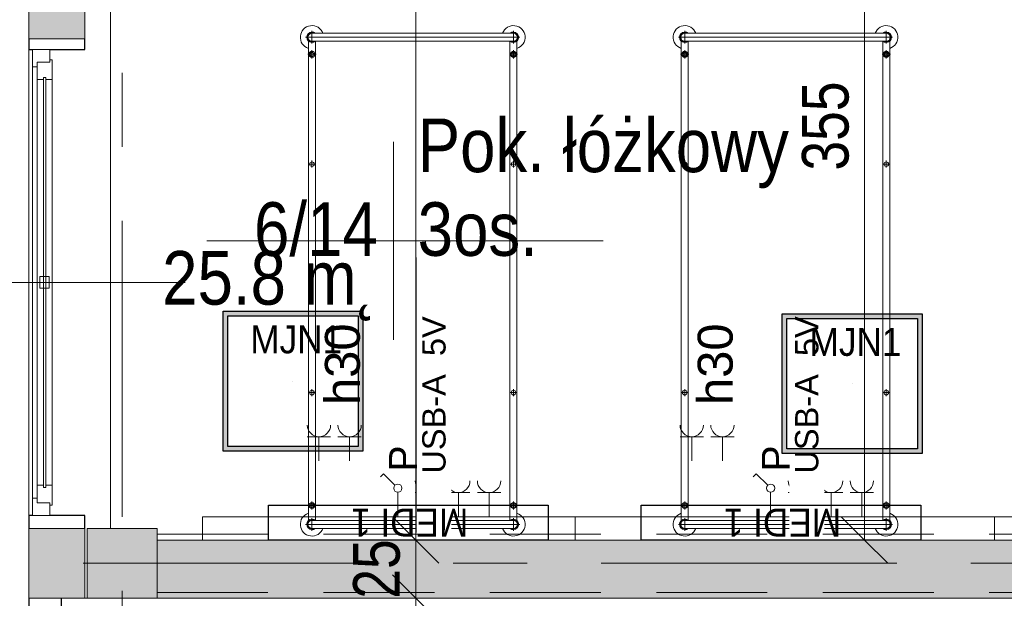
# Model space of a CAD drawing. Header units: centimetres. Extents: x -1631 to 21770, y -8842 to 3590.
# Tile 53 of 142: x -1257 to -834, y 1833 to 2082. Entities that reach past the tile are written whole.
import ezdxf

# ---------------------------------------------------------------- set-up
doc = ezdxf.new("R2010")
doc.units = ezdxf.units.CM
doc.linetypes.add('Oś', pattern=[222.25, 127, -31.75, 31.75, -31.75])
doc.linetypes.add('Ukryte', pattern=[71.438, 47.625, -23.813])
for name, color, linetype, lineweight in [('A-ANNO-DIMS', 211, 'Continuous', 13), ('A-ANNO-DIMS-100', 211, 'Continuous', 13), ('A-ANNO-NOTE', 131, 'Continuous', 9), ('A-AREA-IDEN', 2, 'Continuous', 13), ('A-DETL-HDLN', 90, 'Ukryte', 9), ('A-GLAZ', 151, 'Continuous', 13), ('A-GLAZ-IDEN', 152, 'Continuous', 13), ('A-WALL', 113, 'Continuous', 13), ('A-WALL-PATT', 111, 'Continuous', 13), ('I-FURN', 30, 'Continuous', 9), ('Q-SPCQ', 91, 'Continuous', 9), ('S-COLS', 52, 'Continuous', 13), ('S-GRID', 1, 'Continuous', 13)]:
    doc.layers.add(name, color=color, linetype=linetype, lineweight=lineweight)
doc.layers.add('E_oprawy', color=12, linetype='Continuous')
doc.styles.add('Arial', font='arial.ttf', dxfattribs={"width": 0.9, "height": 18})
doc.styles.add('Arial Narrow_5', font='ARIALN.TTF', dxfattribs={"height": 20})
doc.styles.add('Arial_11', font='arial.ttf', dxfattribs={"width": 0.85, "height": 23})
doc.styles.add('Arial_13', font='arial.ttf', dxfattribs={"height": 0.2})
doc.styles.add('Arial_4', font='arial.ttf', dxfattribs={"height": 10})
doc.styles.add('Arial_5', font='arial.ttf', dxfattribs={"height": 12})
doc.styles.add('Arial_6', font='arial.ttf', dxfattribs={"height": 15})
doc.dimstyles.new('Diagonal_1_100__0__wewnętrzne', dxfattribs={"dimscale": 30.48, "dimtxt": 20.468619, "dimasz": 0.656168, "dimexe": 0.164042, "dimexo": 0.0625, "dimgap": 0.032808, "dimtad": 1, "dimdec": 0, "dimdsep": 46, "dimtxsty": 'Arial Narrow_5', "dimblk1": 'OBLIQUE', "dimblk2": 'OBLIQUE', "dimsah": 1, "dimcen": 0.09, "dimazin": 0, "dimtfac": 1, "dimtdec": 4, "dimtix": 1, "dimtmove": 0, "dimatfit": 3, "dimfxl": 0, "dimtvp": 1, "dimtolj": 1, "dimtzin": 0, "dimarcsym": 0})
doc.dimstyles.new('Diagonal_1_100__0__wewnętrzne_2', dxfattribs={"dimscale": 30.48, "dimtxt": 20.468619, "dimasz": 0.656168, "dimexe": 0.164042, "dimexo": 0.0625, "dimgap": 0.032808, "dimtad": 1, "dimdec": 0, "dimdsep": 46, "dimtxsty": 'Arial Narrow_5', "dimblk1": 'OBLIQUE', "dimblk2": 'OBLIQUE', "dimsah": 1, "dimcen": 0.09, "dimazin": 0, "dimtfac": 1, "dimtdec": 4, "dimtix": 1, "dimtmove": 2, "dimatfit": 3, "dimfxl": 0, "dimtvp": 1, "dimtolj": 1, "dimtzin": 0, "dimarcsym": 0})

# ---------------------------------------------------------------- blocks, each defined once
blk = doc.blocks.new('M_Concrete-Square-Column - 300 x 300mm-1795931-6_piętro IV __13_80 m_ - stan projektowany')
at = {"layer": 'S-COLS', "lineweight": 9}
blk.add_hatch(color=254, dxfattribs=at).paths.add_polyline_path([(15, -15), (15, 15), (-15, 15), (-15, -15)], flags=0)
for p, q in [((15, 15), (-15, 15)), ((-15, 15), (-15, -15)), ((15, -15), (15, 15)), ((-15, -15), (15, -15))]:
    blk.add_line(p, q, dxfattribs=at)
blk = doc.blocks.new('łóżko 195x90 typ FAMED _102039_ - łóżko 195x90 typ FAMED _102039_-1233017-6_piętro IV __13_80 m_ - stan projektowany')
at = {"layer": 'I-FURN'}
for p, q in [((-43.25, 101.53), (-43.25, 106.98)), ((-43.25, 105.95), (43.25, 105.95)), ((43.25, 101.53), (43.25, 106.98)), ((45.97, 104.25), (-45.98, 104.25)), ((-44.75, -103.1), (-44.75, 102.61)), ((-43.25, 102.55), (43.25, 102.55)), ((-41.75, 102.55), (-41.75, -103.1)), ((41.75, 102.61), (41.75, -103.05)), ((44.75, -103.1), (44.75, 102.61)), ((-43.25, 95.18), (-43.25, 98.68)), ((43.25, 95.18), (43.25, 98.68)), ((-45, 96.93), (-41.5, 96.93)), ((45, 96.93), (41.5, 96.93)), ((-43.25, 48.31), (-43.25, 51.31)), ((43.25, 48.31), (43.25, 51.31)), ((-44.75, 49.81), (-41.75, 49.81)), ((44.75, 49.81), (41.75, 49.81)), ((-44.75, -48.19), (-41.75, -48.19)), ((-43.25, -49.69), (-43.25, -46.69)), ((44.75, -48.19), (41.75, -48.19)), ((43.25, -49.69), (43.25, -46.69)), ((-45, -96.6), (-41.5, -96.6)), ((-43.25, -94.85), (-43.25, -98.35)), ((45, -96.6), (41.5, -96.6)), ((43.25, -94.85), (43.25, -98.35)), ((-45.98, -104.75), (45.97, -104.75)), ((-43.25, -102.02), (-43.25, -107.47)), ((-43.25, -103.05), (43.25, -103.05)), ((43.25, -102.02), (43.25, -107.47)), ((-43.25, -106.45), (43.25, -106.45))]:
    blk.add_line(p, q, dxfattribs=at)
for centre, radius in [((-43.25, 96.93), 1.25), ((-43.25, 96.93), 0.8), ((43.25, 96.93), 1.25), ((43.25, 96.93), 0.8), ((-43.25, 49.81), 1), ((43.25, 49.81), 1), ((-43.25, -48.19), 1), ((43.25, -48.19), 1), ((-43.25, -96.6), 1.25), ((-43.25, -96.6), 0.8), ((43.25, -96.6), 1.25), ((43.25, -96.6), 0.8)]:
    blk.add_circle(centre, radius, dxfattribs=at)
for centre, radius, start, end in [((-43.25, 104.25), 5, 19.8769, 252.5424), ((-43.25, 104.25), 2.23, 49.8221, 310.1779), ((-43.25, 104.25), 1.93, 62.0207, 297.9793), ((-43.25, 104.25), 1.7, 90, 270), ((43.25, 104.25), 5, 287.4576, 160.1231), ((43.25, 104.25), 2.23, 229.8221, 130.1779), ((43.25, 104.25), 1.93, 242.0207, 117.9793), ((43.25, 104.25), 1.7, 270, 90), ((-43.25, -104.75), 5, 107.4576, 340.1231), ((43.25, -104.75), 5, 199.8769, 72.5424), ((-43.25, -104.75), 2.23, 47.6113, 310.1779), ((-43.25, -104.75), 1.93, 62.0207, 297.9793), ((-43.25, -104.75), 1.7, 90, 270), ((43.25, -104.75), 2.23, 229.8221, 130.1779), ((43.25, -104.75), 1.93, 242.0207, 117.9793), ((43.25, -104.75), 1.7, 270, 90)]:
    blk.add_arc(centre, radius, start, end, dxfattribs=at)
blk = doc.blocks.new('Panel Gazowo Oswietleniowy 2 - Type 1-2423720-6_piętro IV __13_80 m_ - stan projektowany')
at = {"layer": 'Q-SPCQ'}
for p, q in [((-112.5, 56.83), (-102.5, 56.83)), ((-107.5, 56.83), (-107.5, 46.5)), ((-99.33, 56.83), (-89.33, 56.83)), ((-94.33, 56.83), (-94.33, 46.5)), ((47.5, 56.83), (57.5, 56.83)), ((52.5, 56.83), (52.5, 46.5)), ((60.67, 56.83), (70.67, 56.83)), ((65.67, 56.83), (65.67, 46.5)), ((-79.82, 40.93), (-81.13, 39.62)), ((-74.88, 35.98), (-79.82, 40.93)), ((80.18, 40.93), (78.87, 39.62)), ((85.12, 35.98), (80.18, 40.93)), ((-73.64, 22.5), (-73.64, 33)), ((-66.13, 32.83), (-56.13, 32.83)), ((-61.13, 32.83), (-61.13, 22.5)), ((-52.67, 32.83), (-42.67, 32.83)), ((-47.67, 32.83), (-47.67, 22.5)), ((-39.5, 32.83), (-29.5, 32.83)), ((-34.5, 32.83), (-34.5, 22.5)), ((86.36, 22.5), (86.36, 33)), ((93.87, 32.83), (103.87, 32.83)), ((98.87, 32.83), (98.87, 22.5)), ((107.33, 32.83), (117.33, 32.83)), ((112.33, 32.83), (112.33, 22.5)), ((120.5, 32.83), (130.5, 32.83)), ((125.5, 32.83), (125.5, 22.5)), ((-157.5, 12.5), (-157.5, 22.5)), ((-157.5, 22.5), (182.5, 22.5)), ((182.5, 22.5), (182.5, 12.5))]:
    blk.add_line(p, q, dxfattribs=at)
for centre in [(-73.64, 34.75), (86.36, 34.75)]:
    blk.add_circle(centre, 1.75, dxfattribs=at)
for centre, end in [((-107.5, 61.83), 0), ((-94.33, 61.83), 0), ((52.5, 61.83), 0), ((65.67, 61.83), 0), ((-61.13, 37.83), 360), ((-47.67, 37.83), 360), ((-34.5, 37.83), 360), ((98.87, 37.83), 360), ((112.33, 37.83), 360), ((125.5, 37.83), 360)]:
    blk.add_arc(centre, 5, 180, end, dxfattribs=at)
blk = doc.blocks.new('Okno - automatyczna etykieta - 200x165 _projektowane_-2617392-6_piętro IV __13_80 m_ - stan projektowany')
at = {"layer": 'A-GLAZ'}
for p, q in [((-92.5, 10.5), (-100, 10.5)), ((-100, 10.5), (-100, 3)), ((-100, 10.5), (100, 10.5)), ((-87, 8.5), (-94.5, 8.5)), ((-94.5, 8.5), (-94.5, 3)), ((-94.5, 3), (-94.5, 8.5)), ((-94.5, 8.5), (-92.5, 8.5)), ((-92.5, 8.5), (-92.5, 10.5)), ((92.5, 10.5), (-92.5, 10.5)), ((-87, 5.75), (-87, 8.5)), ((87, 8.5), (-87, 8.5)), ((94.5, 8.5), (87, 8.5)), ((87, 8.5), (87, 5.75)), ((100, 10.5), (92.5, 10.5)), ((92.5, 10.5), (92.5, 8.5)), ((92.5, 8.5), (94.5, 8.5)), ((94.5, 3), (94.5, 8.5)), ((94.5, 8.5), (94.5, 3)), ((100, 3), (100, 10.5)), ((88, 5.75), (-88, 5.75)), ((-88, 5.75), (-88, 4.75)), ((-88, 4.75), (-88, 5.75)), ((-88, 5.75), (-87, 5.75)), ((-88, 4.75), (88, 4.75)), ((-87, 4.75), (-88, 4.75)), ((-87, 2), (-87, 4.75)), ((2.5, 7.25), (-2.5, 7.25)), ((-2.5, 7.25), (-2.5, 3.25)), ((2.5, 3.25), (2.5, 7.25)), ((87, 5.75), (88, 5.75)), ((87, 4.75), (87, 2)), ((88, 4.75), (87, 4.75)), ((88, 4.75), (88, 5.75)), ((88, 5.75), (88, 4.75)), ((-100, 3), (-94.5, 3)), ((-94.5, 3), (-95.5, 3)), ((-95.5, 3), (-95.5, 2)), ((-95.5, 2), (-87, 2)), ((87, 2), (-87, 2)), ((-2.5, 3.25), (2.5, 3.25)), ((87, 2), (95.5, 2)), ((95.5, 3), (94.5, 3)), ((94.5, 3), (100, 3)), ((95.5, 2), (95.5, 3))]:
    blk.add_line(p, q, dxfattribs=at)
blk = doc.blocks.new('DIMBLOCK83-6_piętro IV __13_80 m_ - stan projektowany')
at = {"layer": 'A-ANNO-DIMS-100', "transparency": 16777216}
for p, q in [((-1086.6, 1833.33), (-1096.6, 1843.33)), ((-1091.6, 1833.33), (-1081.6, 1833.33)), ((-1086.6, 1833.33), (-1091.6, 1833.33)), ((-1086.6, 1383.33), (-1086.6, 1833.33)), ((-1086.6, 1833.33), (-1076.6, 1823.33)), ((-1086.6, 1383.33), (-1096.6, 1393.33)), ((-1091.6, 1383.33), (-1081.6, 1383.33)), ((-1086.6, 1383.33), (-1091.6, 1383.33)), ((-1086.6, 1383.33), (-1076.6, 1373.33))]:
    blk.add_line(p, q, dxfattribs=at)
at = {"layer": 'A-ANNO-DIMS-100', "color": 0, "transparency": 16777216, "insert": (-1113.45, 1616.05), "char_height": 20, "width": 45.6158, "attachment_point": 1, "rotation": 90, "line_spacing_factor": 0.974696, "style": 'Arial Narrow_5'}
blk.add_mtext('450', dxfattribs=at)
blk = doc.blocks.new('_Oblique')
at = {"color": 0, "linetype": 'ByBlock', "lineweight": -2}
blk.add_line((-0.5, -0.5), (0.5, 0.5), dxfattribs=at)
blk = doc.blocks.new('DIMBLOCK84-6_piętro IV __13_80 m_ - stan projektowany')
at = {"layer": 'A-ANNO-DIMS-100', "transparency": 16777216}
for p, q in [((-1086.6, 1858.33), (-1096.6, 1868.33)), ((-1091.6, 1858.33), (-1081.6, 1858.33)), ((-1086.6, 1858.33), (-1091.6, 1858.33)), ((-1086.6, 1833.33), (-1086.6, 1858.33)), ((-1086.6, 1858.33), (-1076.6, 1848.33)), ((-1086.6, 1833.33), (-1096.6, 1843.33)), ((-1091.6, 1833.33), (-1081.6, 1833.33)), ((-1086.6, 1833.33), (-1091.6, 1833.33)), ((-1086.6, 1833.33), (-1076.6, 1823.33))]:
    blk.add_line(p, q, dxfattribs=at)
at = {"layer": 'A-ANNO-DIMS-100', "color": 0, "transparency": 16777216, "insert": (-1113.45, 1833.15), "char_height": 20, "width": 30.4105, "attachment_point": 1, "rotation": 90, "line_spacing_factor": 0.974696, "style": 'Arial Narrow_5'}
blk.add_mtext('25', dxfattribs=at)
blk = doc.blocks.new('DIMBLOCK85-6_piętro IV __13_80 m_ - stan projektowany')
at = {"layer": 'A-ANNO-DIMS-100', "transparency": 16777216}
for p, q in [((-1086.6, 2313.33), (-1096.6, 2323.33)), ((-1091.6, 2313.33), (-1081.6, 2313.33)), ((-1086.6, 2313.33), (-1091.6, 2313.33)), ((-1086.6, 1858.33), (-1086.6, 2313.33)), ((-1086.6, 2313.33), (-1076.6, 2303.33)), ((-1086.6, 1858.33), (-1096.6, 1868.33)), ((-1091.6, 1858.33), (-1081.6, 1858.33)), ((-1086.6, 1858.33), (-1091.6, 1858.33)), ((-1086.6, 1858.33), (-1076.6, 1848.33))]:
    blk.add_line(p, q, dxfattribs=at)
at = {"layer": 'A-ANNO-DIMS-100', "color": 0, "transparency": 16777216, "insert": (-1113.45, 2085.63), "char_height": 20, "width": 45.6158, "attachment_point": 1, "rotation": 90, "line_spacing_factor": 0.974696, "style": 'Arial Narrow_5'}
blk.add_mtext('455', dxfattribs=at)
blk = doc.blocks.new('DIMBLOCK169-6_piętro IV __13_80 m_ - stan projektowany')
at = {"layer": 'A-ANNO-DIMS-100', "transparency": 16777216}
for p, q in [((-893.96, 2213.33), (-903.96, 2223.33)), ((-898.96, 2213.33), (-888.96, 2213.33)), ((-893.96, 2213.33), (-898.96, 2213.33)), ((-893.96, 1858.33), (-893.96, 2213.33)), ((-893.96, 2213.33), (-883.96, 2203.33)), ((-893.96, 1858.33), (-903.96, 1868.33)), ((-898.96, 1858.33), (-888.96, 1858.33)), ((-893.96, 1858.33), (-898.96, 1858.33)), ((-893.96, 1858.33), (-883.96, 1848.33))]:
    blk.add_line(p, q, dxfattribs=at)
at = {"layer": 'A-ANNO-DIMS-100', "color": 0, "transparency": 16777216, "insert": (-920.81, 2016.82), "char_height": 20, "width": 45.6158, "attachment_point": 1, "rotation": 90, "line_spacing_factor": 0.974696, "style": 'Arial Narrow_5'}
blk.add_mtext('355', dxfattribs=at)
blk = doc.blocks.new('METKA_POMIESZCZENIA2 - Rozbudowana - bez ramki-2396678-6_piętro IV __13_80 m_ - stan projektowany')
at = {"layer": 'A-AREA-IDEN'}
for p, q in [((0, 0.425), (0, 0)), ((0.0976, 0), (-0.8, 0)), ((-0.8, 0), (0.9, 0)), ((0, 0), (0, -0.425))]:
    blk.add_line(p, q, dxfattribs=at)
blk = doc.blocks.new('Okno_LD_typ 100 - metka _ wys_parapetu-2491833-6_piętro IV __13_80 m_ - stan projektowany')
at = {"layer": 'A-GLAZ-IDEN'}
blk.add_line((0, 1.8925), (0, -0.3919), dxfattribs=at)
blk.add_circle((0, -0.0919), 0.3, dxfattribs=at)
at = {"layer": 'A-GLAZ-IDEN', "insert": (0.4711, 0.6634), "char_height": 0.2, "width": 0.48783, "attachment_point": 3, "rotation": 90, "line_spacing_factor": 0.936439, "style": 'Arial_13', "bg_fill": 3, "box_fill_scale": 1.25, "bg_fill_color": 256, "bg_fill_true_color": 13158600, "bg_fill_transparency": 0}
blk.add_mtext('\\pxqr,t6.35,12.7,19.05,25.4,31.75,38.1,44.45,50.8,57.15,63.5,69.85,76.2,82.55,88.9,95.25,101.6,107.95,114.3,120.65,127,133.35,139.7,146.05,152.4,158.75,165.1,171.45,177.8,184.15,190.5,196.85,203.2;{hp= }', dxfattribs=at)
blk = doc.blocks.new('MEDI_1')
at = {"layer": 'E_oprawy'}
blk.add_lwpolyline([(0, 0), (0, 15), (120, 15), (120, 0)], close=True, dxfattribs=at)
at = {"layer": 'E_oprawy', "color": 4, "style": 'Arial', "width": 0.9}
blk.add_text('MEDI 1', height=12, rotation=180, dxfattribs=at).set_placement((85.78, 13.45))
blk = doc.blocks.new('MJN1')
at = {"layer": 'E_oprawy', "linetype": 'ByBlock'}
h = blk.add_hatch(color=256, dxfattribs=at)
h.paths.add_polyline_path([(-30, -30), (-30, 30), (30, 30), (30, -30)])
h.paths.add_polyline_path([(-28, -28), (-28, 28), (28, 28), (28, -28)], flags=16)
for points in [[(-30, -30), (-30, 30), (30, 30), (30, -30)], [(-28, -28), (-28, 28), (28, 28), (28, -28)]]:
    blk.add_lwpolyline(points, close=True, dxfattribs=at)
blk.add_circle((0, 0), 0.0000001, dxfattribs=at)
at = {"layer": 'E_oprawy', "color": 4, "style": 'Arial', "width": 0.9}
blk.add_text('MJN1', height=12, dxfattribs=at).set_placement((-18.29, 11.9))

msp = doc.modelspace()

# ---------------------------------------------------------------- hatches: boundary and pattern name
at = {"layer": 'A-WALL-PATT'}
h = msp.add_hatch(color=9, dxfattribs=at)
h.paths.add_polyline_path([(-1238.62, 1833.33), (-1228.62, 1833.33), (-1228.62, 1863.33), (-1252.62, 1863.33), (-1252.62, 1833.33)], flags=0)
h.paths.add_polyline_path([(-1252.62, 2073.33), (-1228.62, 2073.33), (-1228.62, 2103.33), (-1252.62, 2103.33), (-1252.62, 2080.47)], flags=0)
h.paths.add_polyline_path([(-1252.62, 2313.33), (-1228.62, 2313.33), (-1228.62, 2343.33), (-1252.62, 2343.33)], flags=0)
h.paths.add_polyline_path([(-1252.62, 2553.33), (-1228.62, 2553.33), (-1228.62, 2583.33), (-1252.62, 2583.33)], flags=0)
msp.add_hatch(color=9, dxfattribs=at).paths.add_polyline_path([(-628.34, 1833.33), (-627.62, 1833.33), (-627.62, 1858.33), (-1197.62, 1858.33), (-1197.62, 1833.33), (-719.31, 1833.33)], flags=0)

# ---------------------------------------------------------------- linework, layer by layer
at = {"layer": 'A-DETL-HDLN'}
msp.add_line((-1197.62, 1835.83), (1172.38, 1835.83), dxfattribs=at)
at = {"layer": 'A-WALL', "lineweight": 9}
for p, q in [((-1217.62, 2313.33), (-1217.62, 1863.33)), ((-1252.62, 2103.33), (-1252.62, 2073.33)), ((-1228.62, 2073.33), (-1228.62, 2103.33)), ((-1252.62, 1868.83), (-1252.62, 2068.83)), ((-1252.62, 1863.33), (-1252.62, 1833.33)), ((-1228.62, 1833.33), (-1228.62, 1863.33)), ((-627.62, 1858.33), (-1197.62, 1858.33)), ((-1238.62, 1833.33), (-1227.62, 1833.33)), ((-1197.62, 1833.33), (-627.62, 1833.33))]:
    msp.add_line(p, q, dxfattribs=at)
at = {"layer": 'A-WALL'}
for p, q in [((-1252.62, 2073.33), (-1228.62, 2073.33)), ((-1228.62, 1863.33), (-1252.62, 1863.33)), ((-1252.62, 1833.33), (-1238.62, 1833.33)), ((-1238.62, 1833.33), (-1252.62, 1833.33))]:
    msp.add_line(p, q, dxfattribs=at)
at = {"layer": 'A-WALL', "color": 7, "lineweight": 25}
for p, q in [((-1252.62, 2073.33), (-1252.62, 2068.83)), ((-1228.62, 2068.83), (-1228.62, 2073.33)), ((-1252.62, 2068.83), (-1251.12, 2068.83)), ((-1243.62, 2068.83), (-1228.62, 2068.83)), ((-1251.12, 1868.83), (-1252.62, 1868.83)), ((-1252.62, 1868.83), (-1252.62, 1863.33)), ((-1228.62, 1868.83), (-1243.62, 1868.83)), ((-1228.62, 1863.33), (-1228.62, 1868.83)), ((-1252.62, 1833.33), (-1252.62, 1663.33)), ((-1238.62, 1663.33), (-1238.62, 1833.33))]:
    msp.add_line(p, q, dxfattribs=at)
at = {"layer": 'S-GRID', "linetype": 'Oś'}
for p, q in [((-1212.62, 2884.27), (-1212.62, 27.13)), ((1342.46, 1848.33), (-1368.76, 1848.33))]:
    msp.add_line(p, q, dxfattribs=at)

# ---------------------------------------------------------------- block references
at = {"layer": 'A-GLAZ', "rotation": 89.9999999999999}
msp.add_blockref('Okno - automatyczna etykieta - 200x165 _projektowane_-2617392-6_piętro IV __13_80 m_ - stan projektowany', (-1240.62, 1968.83), dxfattribs=at)
at = {"layer": 'I-FURN'}
for p in [(-1087.87, 1969.77), (-927.87, 1969.77)]:
    msp.add_blockref('łóżko 195x90 typ FAMED _102039_ - łóżko 195x90 typ FAMED _102039_-1233017-6_piętro IV __13_80 m_ - stan projektowany', p, dxfattribs=at)
at = {"layer": 'Q-SPCQ'}
for p in [(-1020.62, 1845.83), (-860.62, 1845.83)]:
    msp.add_blockref('Panel Gazowo Oswietleniowy 2 - Type 1-2423720-6_piętro IV __13_80 m_ - stan projektowany', p, dxfattribs=at)
at = {"layer": 'S-COLS', "lineweight": 9}
msp.add_blockref('M_Concrete-Square-Column - 300 x 300mm-1795931-6_piętro IV __13_80 m_ - stan projektowany', (-1212.62, 1848.33), dxfattribs=at)

# ---------------------------------------------------------------- texts
at = {"layer": 'A-AREA-IDEN', "insert": (-1102.85, 1979.92), "char_height": 23, "width": 52.87, "attachment_point": 9, "line_spacing_factor": 0.936439, "style": 'Arial_11'}
msp.add_mtext('\\pxqr,t3.69565,7.3913,11.08696,14.78261,18.47826,22.17391,25.86957,29.56522,33.26087,36.95652,40.65217,44.34783,48.04348,51.73913,55.43478,59.13043,62.82609,66.52174,70.21739,73.91304,77.6087,81.30435,85,88.69565,92.3913,96.08696,99.78261,103.47826,107.17391,110.86957,114.56522,118.26087;{6/14}', dxfattribs=at)

# ---------------------------------------------------------------- dimensions: what is measured, and where the dimension line sits
at = {"layer": 'A-ANNO-DIMS'}
dim = msp.add_linear_dim(base=(-1086.6, 1833.33), p1=(-1091.6, 1383.33), p2=(-1091.6, 1833.33), angle=90, dimstyle='Diagonal_1_100__0__wewnętrzne_2', override={"dimpost": '<>', "dimfxl": 450}, dxfattribs=at)
dim.commit()
dim.dimension.update_dxf_attribs({"geometry": 'DIMBLOCK83-6_piętro IV __13_80 m_ - stan projektowany', "text_midpoint": (-1100.12, 1638.85), "dimtype": 160, "text_rotation": 90})

# ---------------------------------------------------------------- next in the draw order: block references
at = {"layer": 'A-GLAZ-IDEN', "xscale": 99.99999999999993, "yscale": 99.99999999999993, "zscale": 99.99999999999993, "rotation": 270.0000000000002}
msp.add_blockref('Okno_LD_typ 100 - metka _ wys_parapetu-2491833-6_piętro IV __13_80 m_ - stan projektowany', (-1374.73, 1968.83), dxfattribs=at)

# ---------------------------------------------------------------- next in the draw order: texts
at = {"layer": 'A-ANNO-NOTE', "lineweight": 13, "rotation": 90, "line_spacing_factor": 0.936439, "bg_fill": 3, "box_fill_scale": 1.25, "bg_fill_color": 256, "bg_fill_true_color": 13158600, "bg_fill_transparency": 0}
for s, insert, char_height, width, attachment_point, style in [('\\pxqc,t12.7,25.4,38.1,50.8,63.5,76.2,88.9,101.6,114.3,127,139.7,152.4,165.1,177.8,190.5,203.2,215.9,228.6,241.3,254,266.7,279.4,292.1,304.8,317.5,330.2,342.9,355.6,368.3,381,393.7,406.4;{USB-A  5V}', (-1078.7, 1920.56), 10, 113.1, 5, 'Arial_4'), ('\\pxqc,t12.7,25.4,38.1,50.8,63.5,76.2,88.9,101.6,114.3,127,139.7,152.4,165.1,177.8,190.5,203.2,215.9,228.6,241.3,254,266.7,279.4,292.1,304.8,317.5,330.2,342.9,355.6,368.3,381,393.7,406.4;{USB-A  5V}', (-918.7, 1920.56), 10, 113.1, 5, 'Arial_4'), ('\\pxt8.46667,16.93333,25.4,33.86667,42.33333,50.8,59.26667,67.73333,76.2,84.66667,93.13333,101.6,110.06667,118.53333,127,135.46667,143.93333,152.4,160.86667,169.33333,177.8,186.26667,194.73333,203.2,211.66667,220.13333,228.6,237.06667,245.53333,254,262.46667,270.93333;{h30}', (-1125.56, 1916.27), 15, 36.764, 1, 'Arial_6'), ('\\pxt8.46667,16.93333,25.4,33.86667,42.33333,50.8,59.26667,67.73333,76.2,84.66667,93.13333,101.6,110.06667,118.53333,127,135.46667,143.93333,152.4,160.86667,169.33333,177.8,186.26667,194.73333,203.2,211.66667,220.13333,228.6,237.06667,245.53333,254,262.46667,270.93333;{h30}', (-965.56, 1916.27), 15, 36.764, 1, 'Arial_6')]:
    msp.add_mtext(s, dxfattribs=dict(at, insert=insert, char_height=char_height, width=width, attachment_point=attachment_point, style=style))

# ---------------------------------------------------------------- next in the draw order: block references
at = {"layer": 'A-AREA-IDEN', "xscale": 99.99999999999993, "yscale": 99.99999999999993, "zscale": 99.99999999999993}
msp.add_blockref('METKA_POMIESZCZENIA2 - Rozbudowana - bez ramki-2396678-6_piętro IV __13_80 m_ - stan projektowany', (-1096.19, 1986.7), dxfattribs=at)
at = {"layer": 'E_oprawy'}
for name, p in [('MJN1', (-1139.29, 1926.49)), ('MEDI_1', (-1149.79, 1858.33))]:
    msp.add_blockref(name, p, dxfattribs=at)

# ---------------------------------------------------------------- next in the draw order: texts
at = {"layer": 'A-ANNO-NOTE', "lineweight": 13, "insert": (-965.56, 1916.27), "char_height": 15, "width": 36.764, "attachment_point": 1, "rotation": 90, "line_spacing_factor": 0.936439, "style": 'Arial_6', "bg_fill": 3, "box_fill_scale": 1.25, "bg_fill_color": 256, "bg_fill_true_color": 13158600, "bg_fill_transparency": 0}
msp.add_mtext('\\pxt8.46667,16.93333,25.4,33.86667,42.33333,50.8,59.26667,67.73333,76.2,84.66667,93.13333,101.6,110.06667,118.53333,127,135.46667,143.93333,152.4,160.86667,169.33333,177.8,186.26667,194.73333,203.2,211.66667,220.13333,228.6,237.06667,245.53333,254,262.46667,270.93333;{h30}', dxfattribs=at)
at = {"layer": 'A-ANNO-NOTE', "lineweight": 13, "char_height": 12, "width": 12.019, "attachment_point": 5, "rotation": 90, "line_spacing_factor": 0.936439, "style": 'Arial_5'}
for insert in [(-1092.02, 1893.32), (-932.02, 1893.32)]:
    msp.add_mtext('\\pxqc,t10.58333,21.16667,31.75,42.33333,52.91667,63.5,74.08333,84.66667,95.25,105.83333,116.41667,127,137.58333,148.16667,158.75,169.33333,179.91667,190.5,201.08333,211.66667,222.25,232.83333,243.41667,254,264.58333,275.16667,285.75,296.33333,306.91667,317.5,328.08333,338.66667;{P}', dxfattribs=dict(at, insert=insert))
at = {"layer": 'A-AREA-IDEN', "insert": (-1102.85, 1982.31), "char_height": 23, "width": 91.63, "attachment_point": 3, "line_spacing_factor": 0.936439, "style": 'Arial_11'}
msp.add_mtext('\\pt84.99995,169.9999,255.00008,340.00003,424.99998,509.99993,595.00011,680.00006,765.00001,849.99996,934.99991,1020.00009,1105.00004,1189.99999,1274.99994,1359.99989,1445.00007,1530.00002,1614.99997,1699.99992,1785.0001,1870.00005,1955,2039.99995,2124.9999,2210.00008,2295.00003,2379.99998,2464.99993,2550.00011,2635.00006,2720.00001;25.8 m˛', dxfattribs=at)

# ---------------------------------------------------------------- next in the draw order: dimensions: what is measured, and where the dimension line sits
at = {"layer": 'A-ANNO-DIMS'}
dim = msp.add_linear_dim(base=(-1086.6, 2313.33), p1=(-1091.6, 1858.33), p2=(-1091.6, 2313.33), angle=90, dimstyle='Diagonal_1_100__0__wewnętrzne_2', override={"dimpost": '<>', "dimfxl": 455}, dxfattribs=at)
dim.commit()
dim.dimension.update_dxf_attribs({"geometry": 'DIMBLOCK85-6_piętro IV __13_80 m_ - stan projektowany', "text_midpoint": (-1100.12, 2108.44), "dimtype": 160, "text_rotation": 90})
dim = msp.add_linear_dim(base=(-1086.6, 1858.33), p1=(-1091.6, 1833.33), p2=(-1091.6, 1858.33), angle=90, dimstyle='Diagonal_1_100__0__wewnętrzne', override={"dimpost": '<>', "dimfxl": 25}, dxfattribs=at)
dim.commit()
dim.dimension.update_dxf_attribs({"geometry": 'DIMBLOCK84-6_piętro IV __13_80 m_ - stan projektowany', "text_midpoint": (-1097.81, 1845.83)})

# ---------------------------------------------------------------- next in the draw order: texts
at = {"layer": 'A-ANNO-NOTE', "lineweight": 13, "insert": (-918.7, 1920.56), "char_height": 10, "width": 113.1, "attachment_point": 5, "rotation": 90, "line_spacing_factor": 0.936439, "style": 'Arial_4', "bg_fill": 3, "box_fill_scale": 1.25, "bg_fill_color": 256, "bg_fill_true_color": 13158600, "bg_fill_transparency": 0}
msp.add_mtext('\\pxqc,t12.7,25.4,38.1,50.8,63.5,76.2,88.9,101.6,114.3,127,139.7,152.4,165.1,177.8,190.5,203.2,215.9,228.6,241.3,254,266.7,279.4,292.1,304.8,317.5,330.2,342.9,355.6,368.3,381,393.7,406.4;{USB-A  5V}', dxfattribs=at)

# ---------------------------------------------------------------- next in the draw order: linework, layer by layer
at = {"layer": 'A-DETL-HDLN'}
msp.add_line((-1197.62, 1860.83), (1172.38, 1860.83), dxfattribs=at)

# ---------------------------------------------------------------- next in the draw order: block references
at = {"layer": 'E_oprawy'}
for name, p in [('MJN1', (-899.24, 1925.43)), ('MEDI_1', (-989.79, 1858.33))]:
    msp.add_blockref(name, p, dxfattribs=at)

# ---------------------------------------------------------------- next in the draw order: texts
at = {"layer": 'A-ANNO-NOTE', "lineweight": 13, "insert": (-932.02, 1893.32), "char_height": 12, "width": 12.019, "attachment_point": 5, "rotation": 90, "line_spacing_factor": 0.936439, "style": 'Arial_5'}
msp.add_mtext('\\pxqc,t10.58333,21.16667,31.75,42.33333,52.91667,63.5,74.08333,84.66667,95.25,105.83333,116.41667,127,137.58333,148.16667,158.75,169.33333,179.91667,190.5,201.08333,211.66667,222.25,232.83333,243.41667,254,264.58333,275.16667,285.75,296.33333,306.91667,317.5,328.08333,338.66667;{P}', dxfattribs=at)
at = {"layer": 'A-AREA-IDEN', "insert": (-1085.76, 1979.92), "char_height": 23, "width": 156.91, "attachment_point": 7, "line_spacing_factor": 0.936439, "style": 'Arial_11'}
msp.add_mtext('\\pt84.99995,169.9999,255.00008,340.00003,424.99998,509.99993,595.00011,680.00006,765.00001,849.99996,934.99991,1020.00009,1105.00004,1189.99999,1274.99994,1359.99989,1445.00007,1530.00002,1614.99997,1699.99992,1785.0001,1870.00005,1955,2039.99995,2124.9999,2210.00008,2295.00003,2379.99998,2464.99993,2550.00011,2635.00006,2720.00001;Pok. łóżkowy\\P3os.', dxfattribs=at)

# ---------------------------------------------------------------- next in the draw order: dimensions: what is measured, and where the dimension line sits
at = {"layer": 'A-ANNO-DIMS'}
dim = msp.add_linear_dim(base=(-893.96, 2213.33), p1=(-898.96, 1858.33), p2=(-898.96, 2213.33), angle=90, dimstyle='Diagonal_1_100__0__wewnętrzne', override={"dimpost": '<>', "dimfxl": 355}, dxfattribs=at)
dim.commit()
dim.dimension.update_dxf_attribs({"geometry": 'DIMBLOCK169-6_piętro IV __13_80 m_ - stan projektowany', "text_midpoint": (-905.17, 2035.83)})

doc.saveas('drawing.dxf')
